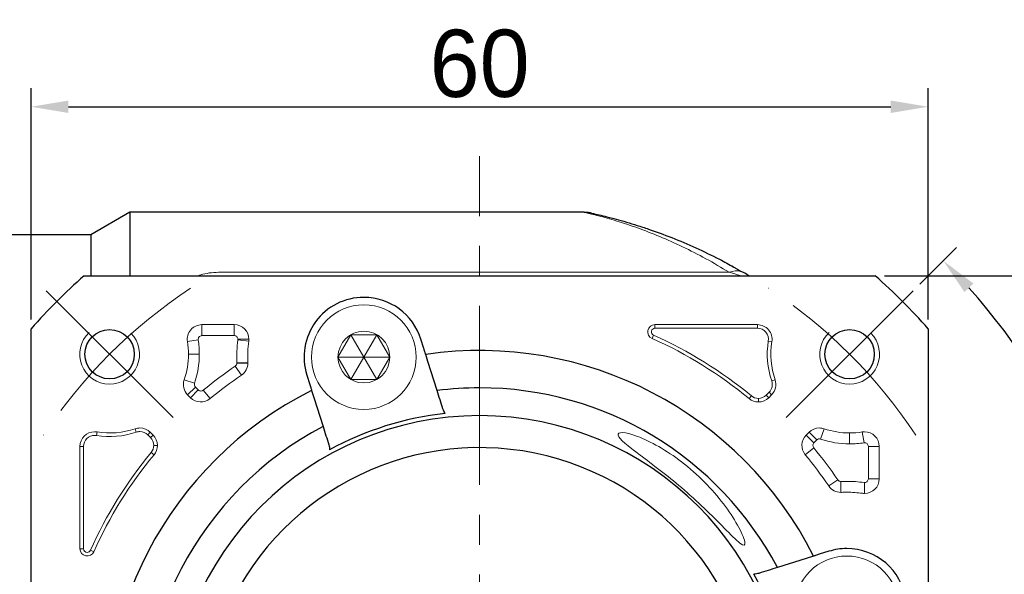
# Model space of a CAD drawing. Header units: millimetres. Extents: x 1360 to 1839, y 1023 to 1362.
# Tile 4 of 10: x 1416 to 1482, y 1233 to 1270. Entities that reach past the tile are written whole.
import ezdxf

# ---------------------------------------------------------------- set-up
doc = ezdxf.new("R2010")
doc.units = ezdxf.units.MM
doc.header["$PDSIZE"] = -5
doc.linetypes.add('点画线', pattern=[18, 12, -2, 2, -2])
doc.layers.get('0').update_dxf_attribs({"lineweight": 18})
doc.layers.get('Defpoints').update_dxf_attribs({"lineweight": 18})
for name, color, linetype, lineweight in [('7中心线层', 7, '点画线', 18), ('尺寸线', 7, 'Continuous', 18), ('尺寸线层', 3, 'Continuous', 18), ('粗实线', 7, 'Continuous', 50), ('细实线', 7, 'Continuous', 18)]:
    doc.layers.add(name, color=color, linetype=linetype, lineweight=lineweight)
doc.styles.add('工程字', font='txt')
doc.dimstyles.new('副本 ISO-25', dxfattribs={"dimtxt": 4.5, "dimasz": 2.5, "dimexe": 1.25, "dimexo": 0.625, "dimtad": 1, "dimtxsty": '工程字', "dimcen": 2.5, "dimdle": 5, "dimadec": 0, "dimazin": 0, "dimtfac": 1, "dimtmove": 0, "dimatfit": 3, "dimfxl": 1, "dimtolj": 1, "dimarcsym": 0})

# ---------------------------------------------------------------- blocks, each defined once
blk = doc.blocks.new('*X5')
at = {"layer": 'Defpoints', "color": 0, "lineweight": -2}
for p in [(1476.839, 1264.334), (1416.839, 1249.475), (1476.839, 1249.475)]:
    blk.add_point(p, dxfattribs=at)
at = {"layer": '尺寸线层', "color": 0, "lineweight": -2}
for p, q in [((1416.839, 1250.1), (1416.839, 1265.584)), ((1476.839, 1250.1), (1476.839, 1265.584)), ((1419.339, 1264.334), (1474.339, 1264.334))]:
    blk.add_line(p, q, dxfattribs=at)
for points in [[(1419.339, 1264.751), (1419.339, 1263.917), (1416.839, 1264.334)], [(1474.339, 1263.917), (1474.339, 1264.751), (1476.839, 1264.334)]]:
    blk.add_solid(points, dxfattribs=at)
at = {"layer": '尺寸线层', "color": 0, "insert": (1446.839, 1267.209), "char_height": 4.5, "attachment_point": 5, "style": '工程字'}
blk.add_mtext('\\A1;60', dxfattribs=at)
blk = doc.blocks.new('*X12')
at = {"layer": 'Defpoints', "color": 0, "lineweight": -2}
for p in [(1473.296, 1253.018), (1473.296, 1193.018), (1498.674, 1193.018)]:
    blk.add_point(p, dxfattribs=at)
at = {"layer": '尺寸线层', "color": 0, "lineweight": -2}
for p, q in [((1473.921, 1253.018), (1499.924, 1253.018)), ((1498.674, 1250.518), (1498.674, 1195.518)), ((1473.921, 1193.018), (1499.924, 1193.018))]:
    blk.add_line(p, q, dxfattribs=at)
for points in [[(1499.091, 1250.518), (1498.258, 1250.518), (1498.674, 1253.018)], [(1498.258, 1195.518), (1499.091, 1195.518), (1498.674, 1193.018)]]:
    blk.add_solid(points, dxfattribs=at)
at = {"layer": '尺寸线层', "color": 0, "insert": (1495.799, 1223.018), "char_height": 4.5, "attachment_point": 5, "rotation": 90, "style": '工程字'}
blk.add_mtext('\\A1;60', dxfattribs=at)
blk = doc.blocks.new('*X13')
at = {"layer": 'Defpoints', "color": 0, "lineweight": -2}
for p in [(1475.83, 1252.009), (1467.345, 1243.524), (1487.358, 1239.802), (1392.925, 1223.018), (1480.839, 1223.018)]:
    blk.add_point(p, dxfattribs=at)
at = {"layer": '尺寸线层', "color": 0, "lineweight": -2}
for p, q in [((1476.272, 1252.451), (1478.735, 1254.914)), ((1481.464, 1223.018), (1491.947, 1223.018))]:
    blk.add_line(p, q, dxfattribs=at)
blk.add_arc((1446.839, 1223.018), 43.858, 3.26643, 41.73357, dxfattribs=at)
for points in [[(1479.871, 1252.499), (1479.265, 1251.927), (1477.851, 1254.03)], [(1490.209, 1225.505), (1491.042, 1225.529), (1490.697, 1223.018)]]:
    blk.add_solid(points, dxfattribs=at)
at = {"layer": '尺寸线层', "color": 0, "insert": (1490.014, 1240.902), "char_height": 4.5, "attachment_point": 5, "rotation": 292.5, "style": '工程字'}
blk.add_mtext('\\A1;45%%d', dxfattribs=at)

msp = doc.modelspace()

# ---------------------------------------------------------------- linework, layer by layer
for p, q in [((1429.3745, 1253.2524), (1463.5276, 1253.2524)), ((1428.2593, 1249.0183), (1428.2593, 1249.7484)), ((1430.4271, 1249.7484), (1428.2593, 1249.7484)), ((1430.4271, 1249.0183), (1430.4271, 1249.7484)), ((1465.4182, 1249.7484), (1458.5648, 1249.7484)), ((1458.5648, 1249.5077), (1458.5648, 1249.7484)), ((1458.5648, 1249.5077), (1465.4182, 1249.5077)), ((1465.4182, 1249.5077), (1465.4182, 1249.7484)), ((1428.0122, 1248.7278), (1427.2915, 1248.6109)), ((1428.2593, 1249.0183), (1430.4271, 1249.0183)), ((1430.6751, 1248.7338), (1431.3985, 1248.6344)), ((1430.6773, 1248.7679), (1431.4076, 1248.7679)), ((1458.467, 1249.049), (1458.3688, 1248.8292)), ((1466.1485, 1248.6494), (1466.386, 1248.6109)), ((1427.3595, 1247.7667), (1428.0897, 1247.7667)), ((1430.4956, 1246.9738), (1430.9071, 1246.3706)), ((1430.6046, 1247.1919), (1431.334, 1247.2249)), ((1430.6048, 1247.1806), (1431.335, 1247.1806)), ((1427.7664, 1245.8237), (1427.0756, 1246.0601)), ((1466.3743, 1245.9822), (1466.602, 1246.0601)), ((1427.8262, 1245.5656), (1427.3099, 1245.0493)), ((1428.015, 1245.3767), (1427.4987, 1244.8604)), ((1428.015, 1245.3767), (1427.8262, 1245.5656)), ((1427.3099, 1245.0493), (1427.4987, 1244.8604)), ((1428.3516, 1245.3609), (1428.8171, 1244.7983)), ((1465.0139, 1244.9838), (1464.8604, 1244.7983)), ((1465.4855, 1244.8139), (1465.4855, 1244.5733)), ((1466.1975, 1245.2195), (1466.0086, 1245.0306)), ((1466.0086, 1245.0306), (1466.1788, 1244.8604)), ((1466.1788, 1244.8604), (1466.3676, 1245.0493)), ((1466.1975, 1245.2195), (1466.3676, 1245.0493)), ((1423.8745, 1242.5534), (1423.7966, 1242.7811)), ((1469.6445, 1242.0903), (1469.8809, 1242.7811)), ((1421.2073, 1242.3276), (1421.2458, 1242.5652)), ((1424.6372, 1242.3766), (1424.8074, 1242.5468)), ((1424.6372, 1242.3766), (1424.8261, 1242.1878)), ((1424.9963, 1242.358), (1424.8074, 1242.5468)), ((1424.8261, 1242.1878), (1424.9963, 1242.358)), ((1468.8701, 1242.5468), (1468.6813, 1242.358)), ((1469.1976, 1241.8417), (1468.6813, 1242.358)), ((1469.3864, 1242.0305), (1468.8701, 1242.5468)), ((1471.5875, 1242.4972), (1471.5875, 1241.767)), ((1472.5487, 1241.8445), (1472.4317, 1242.5652)), ((1420.1083, 1241.5974), (1420.1083, 1234.744)), ((1420.349, 1241.5974), (1420.1083, 1241.5974)), ((1420.349, 1234.744), (1420.349, 1241.5974)), ((1425.0428, 1241.6647), (1425.2834, 1241.6647)), ((1469.1817, 1241.5051), (1468.6191, 1241.0396)), ((1469.1976, 1241.8417), (1469.3864, 1242.0305)), ((1472.8391, 1241.5974), (1472.8391, 1239.4296)), ((1472.8391, 1241.5974), (1473.5692, 1241.5974)), ((1473.5692, 1239.4296), (1473.5692, 1241.5974)), ((1424.8729, 1241.193), (1425.0584, 1241.0396)), ((1470.7946, 1239.3611), (1470.1914, 1238.9496)), ((1471.0014, 1239.2519), (1471.0014, 1238.5217)), ((1472.5888, 1239.1794), (1472.5888, 1238.4491)), ((1472.8391, 1239.4296), (1473.5692, 1239.4296)), ((1420.349, 1234.744), (1420.1083, 1234.744)), ((1420.8077, 1234.6462), (1421.0275, 1234.548))]:
    msp.add_line(p, q)
msp.add_circle((1439.0956, 1247.5761), 1.7321)
for centre, radius, start, end in [((1428.2593, 1248.7679), 0.9805, 90, 189.218623), ((1430.4271, 1248.7679), 0.9805, 0, 90), ((1458.5648, 1249.2679), 0.4805, 90, 245.929385), ((1465.4182, 1248.7679), 0.9805, 350.781377, 90), ((1465.4182, 1248.7679), 0.7398, 350.781377, 90), ((1422.09, 1247.7667), 5.9997, 0, 9.218623), ((1439.0956, 1247.5761), 8.4997, 172.17173, 182.59118), ((1430.4271, 1248.7679), 0.9805, 352.17173, 360), ((1446.8388, 1223.0179), 28.2695, 50.39475, 65.929385), ((1446.8388, 1223.0179), 28.5102, 50.39475, 65.929385), ((1422.09, 1247.7667), 5.2695, 0, 9.218623), ((1439.0956, 1247.5761), 7.7695, 172.17173, 182.59118), ((1471.5875, 1247.7667), 5.5102, 170.781377, 198.896119), ((1471.5875, 1247.7667), 5.2695, 170.781377, 198.896119), ((1422.09, 1247.7667), 5.2695, 341.103881, 0), ((1422.09, 1247.7667), 5.9997, 341.103881, 360), ((1446.8388, 1223.0179), 28.9997, 124.302587, 129.60525), ((1430.3545, 1247.1806), 0.9805, 304.302587, 0), ((1430.3545, 1247.1806), 0.9805, 0, 2.59118), ((1428.0032, 1245.7426), 0.9805, 161.103881, 225), ((1446.8388, 1223.0179), 28.2695, 124.302587, 129.60525), ((1465.6743, 1245.7426), 0.9805, 315, 18.896119), ((1465.6743, 1245.7426), 0.7398, 315, 18.896119), ((1428.192, 1245.5537), 0.9805, 225, 309.60525), ((1465.4855, 1245.5537), 0.9805, 230.39475, 270), ((1465.4855, 1245.5537), 0.7398, 230.39475, 270), ((1465.4855, 1245.5537), 0.7398, 270, 315), ((1465.4855, 1245.5537), 0.9805, 270, 315), ((1422.09, 1247.7667), 5.2695, 260.781377, 288.896119), ((1424.1141, 1241.8535), 0.9805, 90, 108.896119), ((1424.1141, 1241.8535), 0.9805, 45, 90), ((1469.5634, 1241.8535), 0.9805, 90, 135), ((1469.5634, 1241.8535), 0.9805, 71.103881, 90), ((1471.5875, 1247.7667), 5.2695, 251.103881, 270), ((1421.0888, 1241.5974), 0.9805, 90, 180), ((1421.0888, 1241.5974), 0.7398, 90, 180), ((1421.0888, 1241.5974), 0.9805, 80.781377, 90), ((1421.0888, 1241.5974), 0.7398, 80.781377, 90), ((1422.09, 1247.7667), 5.5102, 260.781377, 288.896119), ((1424.1141, 1241.8535), 0.7398, 90, 108.896119), ((1424.1141, 1241.8535), 0.7398, 45, 90), ((1424.303, 1241.6647), 0.7398, 0, 45), ((1424.303, 1241.6647), 0.9805, 0, 45), ((1469.3746, 1241.6647), 0.9805, 135, 219.60525), ((1471.5875, 1247.7667), 5.9997, 251.103881, 270), ((1471.5875, 1247.7667), 5.2695, 270, 279.218623), ((1472.5888, 1241.5974), 0.9805, 90, 99.218623), ((1472.5888, 1241.5974), 0.9805, 360, 90), ((1424.303, 1241.6647), 0.7398, 320.39475, 0), ((1424.303, 1241.6647), 0.9805, 320.39475, 0), ((1446.8388, 1223.0179), 28.9997, 34.302587, 39.60525), ((1471.5875, 1247.7667), 5.9997, 270, 279.218623), ((1446.8388, 1223.0179), 28.5102, 140.39475, 155.929385), ((1446.8388, 1223.0179), 28.2695, 140.39475, 155.929385), ((1446.8388, 1223.0179), 28.2695, 34.302587, 39.60525), ((1471.0014, 1239.5022), 0.9805, 214.302587, 270), ((1471.397, 1230.7611), 8.4997, 90, 92.59118), ((1471.397, 1230.7611), 8.4997, 82.17173, 90), ((1472.5888, 1239.4296), 0.9805, 270, 0), ((1471.0014, 1239.5022), 0.9805, 270, 272.59118), ((1471.397, 1230.7611), 7.7695, 90, 92.59118), ((1471.397, 1230.7611), 7.7695, 82.17173, 90), ((1472.5888, 1239.4296), 0.9805, 262.17173, 270), ((1420.5888, 1234.744), 0.4805, 180, 335.929385)]:
    msp.add_arc(centre, radius, start, end)
msp.add_ellipse((1463.5276, 1251.4869), major_axis=(-1.0114, -1.7254), ratio=0.6888272, start_param=3.3165106, end_param=3.8466841)
for points, knots in [([(1463.5276, 1253.2524), (1463.0082, 1253.564), (1461.9703, 1254.1866), (1460.4138, 1254.9776), (1458.8763, 1255.6644), (1457.3859, 1256.2397), (1455.9766, 1256.7049), (1454.9453, 1256.9944), (1454.3037, 1257.1568), (1453.9638, 1257.2381), (1453.8461, 1257.2654), (1453.8416, 1257.2667), (1453.837, 1257.267)], [0, 0, 0, 0, 1.3943101, 2.785961, 4.1728805, 5.5575942, 6.9449888, 8.343095, 9.0405361, 9.7408131, 10.4449185, 10.5368388, 10.5368388, 10.5368388, 10.5368388]), ([(1429.3745, 1253.2524), (1429.1639, 1253.2524), (1428.9585, 1253.2368), (1428.5572, 1253.1777), (1428.3692, 1253.1353), (1428.1263, 1253.0643), (1428.0626, 1253.0439), (1428.0003, 1253.0224)], [0, 0, 0, 0, 0.5913344, 0.5913344, 1.1826688, 1.1826688, 1.3995412, 1.3995412, 1.3995412, 1.3995412]), ([(1463.5276, 1253.2524), (1463.631, 1253.222), (1463.7861, 1253.1765), (1463.9724, 1253.1198), (1464.1173, 1253.0755), (1464.2065, 1253.0479), (1464.2408, 1253.0373)], [0, 0, 0, 0, 0.27333889, 0.40979407, 0.54708645, 0.74494278, 0.74494278, 0.74494278, 0.74494278]), ([(1464.2401, 1253.0375), (1464.2444, 1253.0362), (1464.2788, 1253.0255), (1464.2914, 1253.0216), (1464.303, 1253.0179)], [0, 0, 0, 0, 0.005170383, 0.065930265, 0.065930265, 0.065930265, 0.065930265]), ([(1458.467, 1249.049), (1458.4238, 1249.0807), (1458.3374, 1249.1439), (1458.3155, 1249.3211), (1458.4078, 1249.4739), (1458.5124, 1249.4964), (1458.5648, 1249.5077)], [0, 0, 0, 0, 0.16025045, 0.31992837, 0.47960629, 0.63985674, 0.63985674, 0.63985674, 0.63985674]), ([(1430.4271, 1249.0183), (1430.4949, 1249.0021), (1430.6297, 1248.9699), (1430.6615, 1248.835), (1430.6773, 1248.7679)], [0, 0, 0, 0, 0.19396715, 0.38594756, 0.38594756, 0.38594756, 0.38594756]), ([(1430.6048, 1247.1806), (1430.5994, 1247.1394), (1430.5885, 1247.057), (1430.5266, 1247.0016), (1430.4956, 1246.9738)], [0, 0, 0, 0, 0.12067224, 0.24177196, 0.24177196, 0.24177196, 0.24177196]), ([(1428.3516, 1245.3609), (1428.2982, 1245.3323), (1428.1845, 1245.2716), (1428.0738, 1245.3403), (1428.015, 1245.3767)], [0, 0, 0, 0, 0.17083052, 0.36377408, 0.36377408, 0.36377408, 0.36377408]), ([(1460.3388, 1240.5704), (1459.3552, 1241.3269), (1458.2456, 1241.9513), (1456.5389, 1242.5903), (1456.0255, 1242.5934), (1456.1663, 1242.1005), (1456.7711, 1241.6247), (1458.4022, 1240.3946), (1459.3949, 1239.6436), (1460.3388, 1238.8382)], [0, 0, 0, 0, 2.575103, 2.575103, 5.150206, 5.150206, 7.725309, 7.725309, 10.3004119, 10.3004119, 10.3004119, 10.3004119]), ([(1469.1817, 1241.5051), (1469.152, 1241.5627), (1469.0926, 1241.6779), (1469.1626, 1241.7871), (1469.1976, 1241.8417)], [0, 0, 0, 0, 0.18192123, 0.36384247, 0.36384247, 0.36384247, 0.36384247]), ([(1460.3388, 1238.8382), (1461.4014, 1237.9314), (1462.3899, 1236.9627), (1463.6134, 1235.719), (1463.9907, 1235.329), (1464.5103, 1234.9211), (1464.6274, 1234.956), (1464.5225, 1235.4716), (1464.3335, 1235.8919), (1463.8318, 1236.7833), (1463.5102, 1237.2711), (1462.3996, 1238.7293), (1461.449, 1239.7165), (1460.3388, 1240.5704)], [0, 0, 0, 0, 3.2094421, 3.2094421, 4.8141632, 4.8141632, 6.4188843, 6.4188843, 8.0236054, 8.0236054, 9.6283264, 9.6283264, 12.8377686, 12.8377686, 12.8377686, 12.8377686]), ([(1471.0014, 1239.2519), (1470.9603, 1239.2573), (1470.8779, 1239.2682), (1470.8224, 1239.3301), (1470.7946, 1239.3611)], [0, 0, 0, 0, 0.12066907, 0.24177195, 0.24177195, 0.24177195, 0.24177195]), ([(1472.8391, 1239.4296), (1472.8229, 1239.3618), (1472.7907, 1239.227), (1472.6559, 1239.1952), (1472.5888, 1239.1794)], [0, 0, 0, 0, 0.19396715, 0.38594685, 0.38594685, 0.38594685, 0.38594685]), ([(1420.8077, 1234.6462), (1420.7812, 1234.6082), (1420.7295, 1234.534), (1420.5736, 1234.4902), (1420.3939, 1234.5622), (1420.3641, 1234.6829), (1420.349, 1234.744)], [0, 0, 0, 0, 0.13988283, 0.27358927, 0.45414265, 0.63924671, 0.63924671, 0.63924671, 0.63924671])]:
    msp.add_open_spline(points, degree=3, knots=knots)
for points, degree in [([(1428.0122, 1248.7278), (1428.0201, 1248.8046), (1428.0358, 1248.9581), (1428.1848, 1248.9982), (1428.2593, 1249.0183)], 3), ([(1430.6773, 1248.7679), (1430.6773, 1248.7565), (1430.6766, 1248.7451), (1430.6751, 1248.7338)], 3), ([(1430.6046, 1247.1919), (1430.6048, 1247.1806)], 1), ([(1427.8262, 1245.5656), (1427.7979, 1245.6043), (1427.7412, 1245.6818), (1427.758, 1245.7764), (1427.7664, 1245.8237)], 3), ([(1469.3864, 1242.0305), (1469.4252, 1242.0588), (1469.5027, 1242.1155), (1469.5972, 1242.0987), (1469.6445, 1242.0903)], 3), ([(1472.5487, 1241.8445), (1472.6254, 1241.8366), (1472.7789, 1241.8209), (1472.819, 1241.6719), (1472.8391, 1241.5974)], 3), ([(1471.0127, 1239.2521), (1471.0014, 1239.2519)], 1), ([(1472.5888, 1239.1794), (1472.5774, 1239.1794), (1472.566, 1239.1801), (1472.5547, 1239.1816)], 3)]:
    msp.add_open_spline(points, degree=degree)
at = {"layer": '7中心线层'}
for p, q in [((1446.8388, 1185.0179), (1446.8388, 1261.0179)), ((1426.3327, 1243.524), (1417.8474, 1252.0093)), ((1467.3449, 1243.524), (1475.8301, 1252.0093))]:
    msp.add_line(p, q, dxfattribs=at)
for start, end in [(123.521659, 146.478341), (33.521659, 56.478341)]:
    msp.add_arc((1446.8388, 1223.0179), 35, start, end, dxfattribs=at)
at = {"layer": '尺寸线', "color": 7}
for centre in [(1422.09, 1247.7667), (1471.5875, 1247.7667)]:
    msp.add_arc(centre, 2, 133.387088, 45.024333, dxfattribs=at)
at = {"layer": '粗实线', "linetype": 'Continuous', "lineweight": 30}
for p, q in [((1423.4368, 1257.2679), (1420.8388, 1255.7679)), ((1453.8535, 1257.2679), (1423.4368, 1257.2679)), ((1423.4368, 1257.2679), (1423.4368, 1253.0184)), ((1420.8388, 1255.7679), (1414.8388, 1255.7679)), ((1420.8388, 1255.7679), (1420.8388, 1253.018)), ((1420.3812, 1253.0179), (1473.2963, 1253.0179)), ((1420.3812, 1253.0179), (1473.2963, 1253.0179)), ((1416.8388, 1222.3607), (1416.8388, 1249.4754)), ((1416.8388, 1222.3607), (1416.8388, 1249.4754)), ((1476.8388, 1249.4754), (1476.8388, 1217.8525)), ((1476.8388, 1249.4754), (1476.8388, 1217.8525)), ((1443.111, 1248.1429), (1442.9105, 1248.779)), ((1443.3852, 1247.2733), (1443.2328, 1247.7565)), ((1443.9955, 1245.3376), (1443.3852, 1247.2733)), ((1435.2807, 1246.3733), (1435.4813, 1245.7373)), ((1435.6031, 1245.3509), (1435.7555, 1244.8677)), ((1435.7555, 1244.8677), (1436.3658, 1242.9319)), ((1469.1717, 1234.2536), (1468.6885, 1234.1012)), ((1470.1941, 1234.576), (1469.5581, 1234.3754)), ((1468.6885, 1234.1012), (1466.7527, 1233.4909))]:
    msp.add_line(p, q, dxfattribs=at)
at = {"layer": '粗实线', "color": 0, "lineweight": 30}
for centre in [(1422.09, 1247.7667), (1471.5875, 1247.7667)]:
    msp.add_circle(centre, 1.65, dxfattribs=at)
at = {"layer": '粗实线', "linetype": 'Continuous', "lineweight": 30}
for centre, radius, start, end in [((1446.8388, 1223.0179), 40, 131.409622, 138.590378), ((1446.8388, 1223.0179), 40, 131.409622, 138.590378), ((1446.8388, 1223.0179), 40, 41.409622, 48.590378), ((1446.8388, 1223.0179), 40, 41.409622, 48.590378), ((1439.0956, 1247.5761), 4, 90, 197.5), ((1439.0956, 1247.5761), 4, 17.5, 90), ((1446.8388, 1223.0179), 25, 26.706896, 98.293104), ((1446.8388, 1223.0179), 22.5, 90, 97.259652), ((1446.8388, 1223.0179), 22.5, 27.740348, 90), ((1446.8388, 1223.0179), 25, 116.706896, 188.293104), ((1446.8388, 1223.0179), 20.6414, 90, 270), ((1446.8388, 1223.0179), 20.9162, 96.317702, 118.682298), ((1446.8388, 1223.0179), 20.6414, 270, 90), ((1446.8388, 1223.0179), 22.5, 117.740348, 187.259652), ((1446.8388, 1223.0179), 18.5, 1.858567, 160.208488), ((1471.397, 1230.7611), 4, 90, 107.5), ((1471.397, 1230.7611), 4, 287.500017, 90), ((1446.8388, 1223.0179), 20.9162, 6.317702, 28.682298)]:
    msp.add_arc(centre, radius, start, end, dxfattribs=at)
for centre, major_axis, ratio, start_param, end_param in [((1453.8957, 1255.2546), (0.4277, 1.9537), 0.9910457, 0.122289, 0.2173971), ((1453.8957, 1255.2546), (0.4277, 1.9537), 0.9910457, 0, 0.0754095), ((1463.5276, 1251.4869), (-1.0114, -1.7254), 0.6888272, 3.1415927, 3.3165103)]:
    msp.add_ellipse(centre, major_axis=major_axis, ratio=ratio, start_param=start_param, end_param=end_param, dxfattribs=at)
for points, degree in [([(1454.1762, 1257.2347), (1453.9947, 1257.2692), (1453.9892, 1257.2569)], 2), ([(1464.3168, 1253.3072), (1463.7237, 1253.6756)], 1), ([(1444.384, 1244.1056), (1444.2543, 1244.5167), (1444.1249, 1244.9273), (1443.9955, 1245.3376)], 3), ([(1444.5371, 1243.8071), (1444.4645, 1243.9041), (1444.416, 1244.0039), (1444.384, 1244.1056)], 3), ([(1436.3658, 1242.9319), (1436.4951, 1242.5217), (1436.6246, 1242.111), (1436.7542, 1241.7)], 3), ([(1436.7542, 1241.7), (1436.7863, 1241.5982), (1436.8038, 1241.4886), (1436.8, 1241.3676)], 3), ([(1465.5208, 1233.1025), (1465.4191, 1233.0704), (1465.3095, 1233.0529), (1465.1884, 1233.0567)], 3), ([(1466.7527, 1233.4909), (1466.3425, 1233.3616), (1465.9319, 1233.2321), (1465.5208, 1233.1025)], 3)]:
    msp.add_open_spline(points, degree=degree, dxfattribs=at)
for points, knots in [([(1454.3234, 1257.2083), (1454.2874, 1257.2161), (1454.2153, 1257.2318), (1454.4154, 1257.1884), (1454.7992, 1257.1017), (1455.5099, 1256.9308), (1456.4015, 1256.6927), (1457.3723, 1256.3983), (1458.3789, 1256.0683), (1459.6846, 1255.5907), (1461.2837, 1254.9129), (1462.6739, 1254.2463), (1463.522, 1253.7828), (1463.8392, 1253.606)], [0, 0, 0, 0, 0.6855096, 1.3713659, 2.0575612, 2.7406793, 4.1109628, 4.7914783, 5.4704587, 6.827419, 8.186688, 9.5265536, 10.3275527, 10.3275527, 10.3275527, 10.3275527]), ([(1464.8665, 1253.0179), (1464.8655, 1253.0185), (1464.8645, 1253.0191), (1464.7649, 1253.079), (1464.6561, 1253.1437), (1464.5391, 1253.2123)], [0, 0, 0, 0, 0.00376431, 0.00376431, 0.38078934, 0.38078934, 0.38078934, 0.38078934]), ([(1443.2331, 1247.7558), (1443.2317, 1247.7602), (1443.2303, 1247.7646), (1443.2217, 1247.7919), (1443.215, 1247.813), (1443.1984, 1247.8659), (1443.1881, 1247.8984), (1443.1653, 1247.9707), (1443.1524, 1248.0115), (1443.13, 1248.0827), (1443.1205, 1248.1129), (1443.111, 1248.1429)], [0, 0, 0, 0, 0.08586143, 0.08586143, 0.17169167, 0.17169167, 0.25801435, 0.25801435, 0.34540289, 0.34540289, 0.40589583, 0.40589583, 0.40589583, 0.40589583]), ([(1435.4813, 1245.7373), (1435.495, 1245.6936), (1435.509, 1245.6493), (1435.535, 1245.5669), (1435.5474, 1245.5276), (1435.5688, 1245.4597), (1435.5781, 1245.4301), (1435.5924, 1245.3848), (1435.5976, 1245.3683), (1435.6004, 1245.3595), (1435.6018, 1245.3551), (1435.6032, 1245.3507)], [0, 0, 0, 0, 0.08852446, 0.08852446, 0.17707949, 0.17707949, 0.26513514, 0.26513514, 0.35210733, 0.35210733, 0.40533422, 0.40533422, 0.40533422, 0.40533422]), ([(1469.5581, 1234.3754), (1469.5144, 1234.3617), (1469.4702, 1234.3477), (1469.3877, 1234.3217), (1469.3484, 1234.3093), (1469.2805, 1234.2879), (1469.2509, 1234.2786), (1469.2056, 1234.2643), (1469.1891, 1234.2591), (1469.1803, 1234.2563), (1469.1759, 1234.2549), (1469.1715, 1234.2535)], [0, 0, 0, 0, 0.08852446, 0.08852446, 0.17707949, 0.17707949, 0.26513514, 0.26513514, 0.35210733, 0.35210733, 0.40533422, 0.40533422, 0.40533422, 0.40533422])]:
    msp.add_open_spline(points, degree=3, knots=knots, dxfattribs=at)
at = {"layer": '细实线', "color": 0}
for p, q in [((1439.9616, 1249.0761), (1438.2296, 1246.0761)), ((1439.9616, 1246.0761), (1438.2296, 1249.0761)), ((1440.8276, 1247.5761), (1437.3635, 1247.5761))]:
    msp.add_line(p, q, dxfattribs=at)
msp.add_lwpolyline([(1437.3635, 1247.5761), (1438.2296, 1246.0761), (1439.9616, 1246.0761), (1440.8276, 1247.5761), (1439.9616, 1249.0761), (1438.2296, 1249.0761)], close=True, dxfattribs=at)
for centre in [(1439.0956, 1247.5761), (1471.397, 1230.7611)]:
    msp.add_circle(centre, 3.5, dxfattribs=at)

# ---------------------------------------------------------------- dimensions: what is measured, and where the dimension line sits
at = {"layer": '尺寸线层'}
dim = msp.add_linear_dim(base=(1476.8388, 1264.3339), p1=(1416.8388, 1249.4754), p2=(1476.8388, 1249.4754), dimstyle='副本 ISO-25', override={"dimsah": 1, "dimtzin": 8}, dxfattribs=at)
dim.commit()
dim.dimension.update_dxf_attribs({"geometry": '*X5', "text_midpoint": (1446.8388, 1264.3339), "dimtype": 160})
dim = msp.add_angular_dim_2l(base=(1487.3582, 1239.8016), line1=((1467.3449, 1243.524), (1475.8301, 1252.0093)), line2=((1480.8388, 1223.0179), (1392.9253, 1223.0179)), dimstyle='副本 ISO-25', override={"dimtad": 1, "dimtih": 0, "dimtoh": 0, "dimsah": 1, "dimtdec": 0, "dimtzin": 0}, dxfattribs=at)
dim.commit()
dim.dimension.update_dxf_attribs({"geometry": '*X13', "text_midpoint": (1490.0144, 1240.9019)})
dim = msp.add_linear_dim(base=(1498.6745, 1193.0179), p1=(1473.2963, 1253.0179), p2=(1473.2963, 1193.0179), angle=90, dimstyle='副本 ISO-25', override={"dimsah": 1, "dimtzin": 8}, dxfattribs=at)
dim.commit()
dim.dimension.update_dxf_attribs({"geometry": '*X12', "text_midpoint": (1495.7995, 1223.0179)})

doc.saveas('drawing.dxf')
